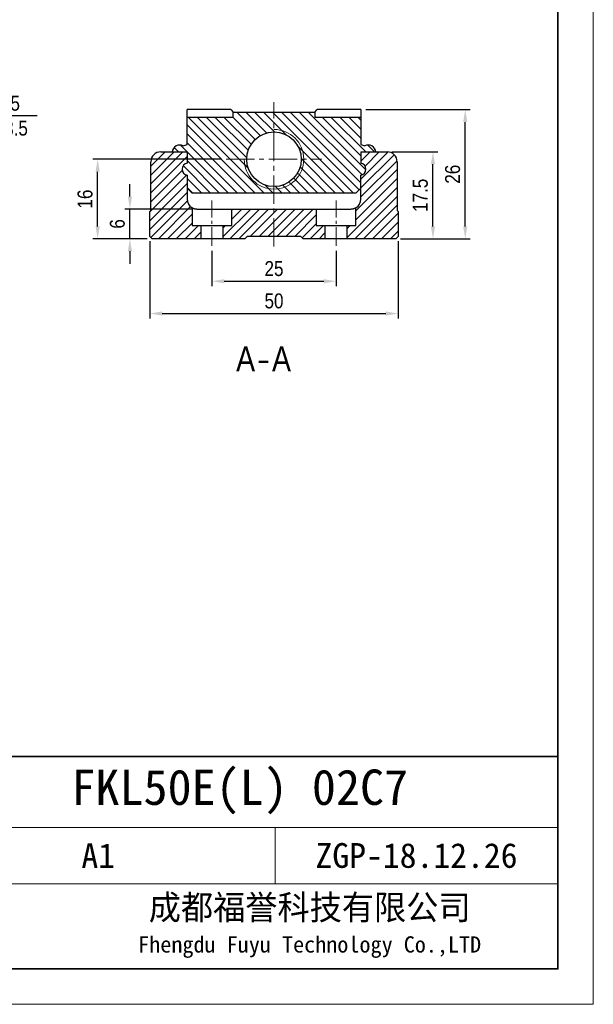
# Model space of a CAD drawing. Header units: millimetres. Extents: x 100 to 1971, y 30 to 690.
# Tile 7 of 20: x 407 to 523, y 391 to 589. Entities that reach past the tile are written whole.
import ezdxf

# ---------------------------------------------------------------- set-up
doc = ezdxf.new("R2010")
doc.units = ezdxf.units.MM
doc.linetypes.add('CENTER2', pattern=[28.575, 19.05, -3.175, 3.175, -3.175])
doc.layers.get('Defpoints').update_dxf_attribs({"lineweight": 13})
for name, color, linetype, lineweight in [('剖面', 252, 'Continuous', 5), ('小粗', 7, 'Continuous', 25), ('标注', 3, 'Continuous', 13), ('点划线', 1, 'CENTER2', 13), ('粗线', 7, 'Continuous', 35), ('细线', 7, 'Continuous', 13)]:
    doc.layers.add(name, color=color, linetype=linetype, lineweight=lineweight)
doc.styles.add('3.5', font='ARIALN.TTF', dxfattribs={"height": 3})
doc.styles.add('7', font='ARIALN.TTF', dxfattribs={"height": 7})
doc.styles.add('图号', font='txt', dxfattribs={"height": 3.5})
doc.dimstyles.new('A4—对齐', dxfattribs={"dimtxt": 3, "dimasz": 2.5, "dimexe": 1, "dimexo": 1, "dimgap": 1, "dimtad": 1, "dimdec": 1, "dimzin": 9, "dimdsep": 46, "dimtxsty": '3.5', "dimcen": 2.5, "dimadec": 0, "dimazin": 0, "dimtm": 1e-09, "dimtfac": 1, "dimtdec": 1, "dimtmove": 0, "dimatfit": 3, "dimfxl": 0, "dimtolj": 1, "dimarcsym": 0})
doc.dimstyles.new('A4—水平', dxfattribs={"dimtxt": 3.5, "dimasz": 2.5, "dimexe": 2, "dimexo": 1, "dimgap": 1, "dimtad": 1, "dimtih": 1, "dimtoh": 1, "dimdec": 1, "dimzin": 12, "dimdsep": 46, "dimtxsty": '3.5', "dimcen": 2.5, "dimadec": 0, "dimazin": 0, "dimtm": 1e-09, "dimtfac": 1, "dimtdec": 1, "dimtmove": 0, "dimatfit": 3, "dimfxl": 0, "dimtolj": 1, "dimarcsym": 0})

# ---------------------------------------------------------------- blocks, each defined once
blk = doc.blocks.new('A4图框')
at = {"layer": '粗线'}
blk.add_line((292, 35), (202, 35), dxfattribs=at)
blk.add_lwpolyline([(5, 205), (292, 205), (292, 5), (5, 5)], close=True, dxfattribs=at)
at = {"layer": '细线'}
for p, q in [((292, 25), (202, 25)), ((252, 17), (252, 25)), ((292, 17), (202, 17))]:
    blk.add_line(p, q, dxfattribs=at)
blk.add_lwpolyline([(0, 210), (297, 210), (297, 0), (0, 0)], close=True, dxfattribs=at)
at = {"layer": '细线', "insert": (256.89, 11), "char_height": 3.5, "width": 70.2104, "attachment_point": 5, "style": '图号'}
blk.add_mtext('成都福誉科技有限公司\\P{\\H0.65714x;Fhengdu Fuyu Technology Co.,LTD}', dxfattribs=at)
blk = doc.blocks.new('*D85')
at = {"layer": 'Defpoints', "color": 0, "transparency": 16777216}
for p in [(429.56, 551.02), (443.06, 551.02), (434.06, 545.02)]:
    blk.add_point(p, dxfattribs=at)
at = {"layer": '标注', "color": 0, "lineweight": -2, "transparency": 16777216}
for p, q in [((429.56, 553.52), (429.56, 556.02)), ((442.06, 551.02), (428.56, 551.02)), ((429.56, 545.02), (429.56, 551.02)), ((433.06, 545.02), (428.56, 545.02)), ((429.56, 542.52), (429.56, 540.02))]:
    blk.add_line(p, q, dxfattribs=at)
at = {"layer": '标注', "color": 0, "transparency": 16777216}
for points in [[(429.14, 553.52), (429.98, 553.52), (429.56, 551.02)], [(429.14, 542.52), (429.98, 542.52), (429.56, 545.02)]]:
    blk.add_solid(points, dxfattribs=at)
at = {"layer": '标注', "color": 0, "transparency": 16777216, "insert": (427.03, 548.02), "char_height": 3, "attachment_point": 5, "rotation": 90, "style": '3.5'}
blk.add_mtext('\\A1;6', dxfattribs=at)
blk = doc.blocks.new('*D118')
at = {"layer": 'Defpoints', "color": 0, "transparency": 16777216}
for p in [(375.85, 549.27), (373.56, 545.39)]:
    blk.add_point(p, dxfattribs=at)
at = {"layer": '标注', "color": 0, "lineweight": -2, "transparency": 16777216}
for p, q in [((387.95, 569.74), (377.12, 551.42)), ((410.89, 569.74), (387.95, 569.74)), ((373.56, 545.39), (375.85, 549.27)), ((372.29, 543.24), (371.02, 541.09))]:
    blk.add_line(p, q, dxfattribs=at)
at = {"layer": '标注', "color": 0, "transparency": 16777216}
for points in [[(376.76, 551.63), (377.48, 551.21), (375.85, 549.27)], [(371.93, 543.45), (372.65, 543.03), (373.56, 545.39)]]:
    blk.add_solid(points, dxfattribs=at)
at = {"layer": '标注', "color": 0, "transparency": 16777216, "insert": (399.92, 569.74), "char_height": 3, "width": 41.7241, "attachment_point": 5, "style": '3.5'}
blk.add_mtext('\\A1;2×n-∅4.5\\P{\\Fgdt|c134;v}%%C7.5{\\Fgdt|c134;x}3.5', dxfattribs=at)
blk = doc.blocks.new('*D119')
at = {"layer": 'Defpoints', "color": 0, "transparency": 16777216}
for p in [(423.06, 561.02), (448.92, 561.02), (434.06, 545.02)]:
    blk.add_point(p, dxfattribs=at)
at = {"layer": '标注', "color": 0, "lineweight": -2, "transparency": 16777216}
for p, q in [((447.92, 561.02), (422.06, 561.02)), ((423.06, 547.52), (423.06, 558.52)), ((433.06, 545.02), (422.06, 545.02))]:
    blk.add_line(p, q, dxfattribs=at)
at = {"layer": '标注', "color": 0, "transparency": 16777216}
for points in [[(422.64, 558.52), (423.48, 558.52), (423.06, 561.02)], [(422.64, 547.52), (423.48, 547.52), (423.06, 545.02)]]:
    blk.add_solid(points, dxfattribs=at)
at = {"layer": '标注', "color": 0, "transparency": 16777216, "insert": (420.53, 553.02), "char_height": 3, "attachment_point": 5, "rotation": 90, "style": '3.5'}
blk.add_mtext('\\A1;16', dxfattribs=at)
blk = doc.blocks.new('*D120')
at = {"layer": 'Defpoints', "color": 0, "transparency": 16777216}
for p in [(481.36, 562.52), (490.56, 562.52), (483.06, 545.02)]:
    blk.add_point(p, dxfattribs=at)
at = {"layer": '标注', "color": 0, "lineweight": -2, "transparency": 16777216}
for p, q in [((482.36, 562.52), (491.56, 562.52)), ((490.56, 547.52), (490.56, 560.02)), ((484.06, 545.02), (491.56, 545.02))]:
    blk.add_line(p, q, dxfattribs=at)
at = {"layer": '标注', "color": 0, "transparency": 16777216}
for points in [[(490.14, 560.02), (490.98, 560.02), (490.56, 562.52)], [(490.14, 547.52), (490.98, 547.52), (490.56, 545.02)]]:
    blk.add_solid(points, dxfattribs=at)
at = {"layer": '标注', "color": 0, "transparency": 16777216, "insert": (488.03, 553.77), "char_height": 3, "attachment_point": 5, "rotation": 90, "style": '3.5'}
blk.add_mtext('\\A1;17.5', dxfattribs=at)
blk = doc.blocks.new('*D121')
at = {"layer": 'Defpoints', "color": 0, "transparency": 16777216}
for p in [(476.06, 571.02), (497.06, 571.02), (483.06, 545.02)]:
    blk.add_point(p, dxfattribs=at)
at = {"layer": '标注', "color": 0, "lineweight": -2, "transparency": 16777216}
for p, q in [((477.06, 571.02), (498.06, 571.02)), ((497.06, 547.52), (497.06, 568.52)), ((484.06, 545.02), (498.06, 545.02))]:
    blk.add_line(p, q, dxfattribs=at)
at = {"layer": '标注', "color": 0, "transparency": 16777216}
for points in [[(496.64, 568.52), (497.48, 568.52), (497.06, 571.02)], [(496.64, 547.52), (497.48, 547.52), (497.06, 545.02)]]:
    blk.add_solid(points, dxfattribs=at)
at = {"layer": '标注', "color": 0, "transparency": 16777216, "insert": (494.53, 558.02), "char_height": 3, "attachment_point": 5, "rotation": 90, "style": '3.5'}
blk.add_mtext('\\A1;26', dxfattribs=at)
blk = doc.blocks.new('*D122')
at = {"layer": 'Defpoints', "color": 0, "transparency": 16777216}
for p in [(446.06, 543.59), (471.06, 543.59), (471.06, 536.49)]:
    blk.add_point(p, dxfattribs=at)
at = {"layer": '标注', "color": 0, "lineweight": -2, "transparency": 16777216}
for p, q in [((446.06, 542.59), (446.06, 535.49)), ((471.06, 542.59), (471.06, 535.49)), ((448.56, 536.49), (468.56, 536.49))]:
    blk.add_line(p, q, dxfattribs=at)
at = {"layer": '标注', "color": 0, "transparency": 16777216}
for points in [[(448.56, 536.91), (448.56, 536.07), (446.06, 536.49)], [(468.56, 536.91), (468.56, 536.07), (471.06, 536.49)]]:
    blk.add_solid(points, dxfattribs=at)
at = {"layer": '标注', "color": 0, "transparency": 16777216, "insert": (458.56, 539.02), "char_height": 3, "attachment_point": 5, "style": '3.5'}
blk.add_mtext('\\A1;25', dxfattribs=at)
blk = doc.blocks.new('*D123')
at = {"layer": 'Defpoints', "color": 0, "transparency": 16777216}
for p in [(433.56, 545.52), (483.56, 545.52), (483.56, 529.99)]:
    blk.add_point(p, dxfattribs=at)
at = {"layer": '标注', "color": 0, "lineweight": -2, "transparency": 16777216}
for p, q in [((433.56, 544.52), (433.56, 528.99)), ((483.56, 544.52), (483.56, 528.99)), ((436.06, 529.99), (481.06, 529.99))]:
    blk.add_line(p, q, dxfattribs=at)
at = {"layer": '标注', "color": 0, "transparency": 16777216}
for points in [[(436.06, 530.41), (436.06, 529.57), (433.56, 529.99)], [(481.06, 530.41), (481.06, 529.57), (483.56, 529.99)]]:
    blk.add_solid(points, dxfattribs=at)
at = {"layer": '标注', "color": 0, "transparency": 16777216, "insert": (458.56, 532.52), "char_height": 3, "attachment_point": 5, "style": '3.5'}
blk.add_mtext('\\A1;50', dxfattribs=at)

msp = doc.modelspace()

# ---------------------------------------------------------------- hatches: boundary and pattern name
at = {"layer": '剖面'}
h = msp.add_hatch(dxfattribs=at)
h.set_pattern_fill('ANSI31', color=256, scale=0.4, angle=90)
h.set_pattern_definition([(135, (-26.9666, 340.9033), (-0.8980256, -0.8980256), [])])
h.paths.add_polyline_path([(464.56, 561.02), (464.06, 561.02, -0.414214), (458.56, 555.52), (458.56, 555.02, 0.414214)], flags=17)
h.paths.add_polyline_path([(458.56, 567.02), (458.56, 566.52, -0.414214), (464.06, 561.02), (464.56, 561.02, 0.414214)], flags=17)
h.paths.add_polyline_path([(458.56, 555.52, -0.414214), (453.06, 561.02), (452.56, 561.02, 0.414214), (458.56, 555.02)], flags=17)
h.paths.add_polyline_path([(476.06, 563.99), (476.06, 569.52), (466.76, 569.52), (466.76, 570.52), (458.56, 570.52), (458.56, 567.02, -1), (458.56, 555.02), (458.56, 554.22), (475.06, 554.22), (476.01, 555.18, 0.055054), (476.06, 555.61), (476.06, 557.8, 0.816497), (476.06, 560.25), (476.06, 562.52), (479.05, 562.52, 0.536112), (476.85, 563.71)])
h.paths.add_polyline_path([(458.56, 566.52), (458.56, 570.52), (450.36, 570.52), (450.36, 569.52), (441.06, 569.52), (441.06, 563.99), (440.27, 563.71, 0.536112), (438.07, 562.52), (441.06, 562.52), (441.06, 560.25, 0.816497), (441.06, 557.8), (441.06, 555.61, 0.055054), (441.11, 555.18), (442.06, 554.22), (458.56, 554.22), (458.56, 555.02, -0.414214), (452.56, 561.02), (453.06, 561.02, -0.414214)])
h = msp.add_hatch(dxfattribs=at)
h.set_pattern_fill('ANSI31', color=256, scale=0.4)
h.set_pattern_definition([(45, (479.0074, 551.0103), (-0.898026, 0.898026), [])])
h.paths.add_polyline_path([(483.36, 560.52, 0.414214), (481.36, 562.52), (476.06, 562.52), (476.06, 560.25, -0.816497), (476.06, 557.8), (476.06, 553.02, -0.267949), (475.06, 551.29), (475.06, 547.72), (473.31, 547.72), (473.31, 545.02), (483.06, 545.02), (483.56, 545.52), (483.56, 550.52), (483.36, 550.72)])
h.paths.add_polyline_path([(467.06, 551.02), (458.56, 551.02), (458.56, 545.52), (463.96, 545.52), (464.46, 545.02), (468.81, 545.02), (468.81, 547.72), (467.06, 547.72)])
h.paths.add_polyline_path([(458.56, 551.02), (450.06, 551.02), (450.06, 547.72), (448.31, 547.72), (448.31, 545.02), (452.66, 545.02), (453.16, 545.52), (458.56, 545.52)])
h.paths.add_polyline_path([(443.81, 547.72), (442.06, 547.72), (442.06, 551.29, -0.267949), (441.06, 553.02), (441.06, 557.8, -0.816497), (441.06, 560.25), (441.06, 562.52), (435.76, 562.52, 0.414214), (433.76, 560.52), (433.76, 550.72), (433.56, 550.52), (433.56, 545.52), (434.06, 545.02), (443.81, 545.02)])

# ---------------------------------------------------------------- linework, layer by layer
at = {"layer": '小粗'}
for p, q in [((449.86, 571.02), (441.06, 571.02)), ((441.06, 563.99), (441.06, 571.02)), ((449.86, 571.02), (450.36, 570.52)), ((450.36, 569.52), (450.36, 570.52)), ((450.36, 570.52), (466.76, 570.52)), ((466.76, 570.52), (467.26, 571.02)), ((466.76, 570.52), (466.76, 569.52)), ((476.06, 571.02), (467.26, 571.02)), ((476.06, 571.02), (476.06, 563.99)), ((441.06, 569.52), (450.36, 569.52)), ((466.76, 569.52), (476.06, 569.52)), ((435.76, 562.52), (441.06, 562.52)), ((440.27, 563.71), (441.06, 563.99)), ((441.06, 562.52), (441.06, 560.25)), ((476.06, 563.99), (476.85, 563.71)), ((476.06, 562.52), (481.36, 562.52)), ((476.06, 562.52), (476.06, 560.25)), ((433.76, 550.72), (433.76, 560.52)), ((483.36, 560.52), (483.36, 550.72)), ((441.06, 557.8), (441.06, 553.02)), ((476.06, 553.02), (476.06, 557.8)), ((442.06, 554.22), (441.11, 555.18)), ((476.01, 555.18), (475.06, 554.22)), ((475.06, 554.22), (442.06, 554.22)), ((433.56, 550.52), (433.76, 550.72)), ((442.06, 551.29), (442.06, 547.72)), ((443.06, 551.02), (474.06, 551.02)), ((450.06, 547.72), (450.06, 551.02)), ((467.06, 551.02), (467.06, 547.72)), ((475.06, 547.72), (475.06, 551.29)), ((483.36, 550.72), (483.56, 550.52)), ((433.56, 545.52), (433.56, 550.52)), ((483.56, 550.52), (483.56, 545.52)), ((442.06, 547.72), (450.06, 547.72)), ((443.81, 547.72), (443.81, 545.02)), ((448.31, 545.02), (448.31, 547.72)), ((467.06, 547.72), (475.06, 547.72)), ((468.81, 547.72), (468.81, 545.02)), ((473.31, 545.02), (473.31, 547.72)), ((434.06, 545.02), (433.56, 545.52)), ((452.66, 545.02), (434.06, 545.02)), ((452.66, 545.02), (453.16, 545.52)), ((463.96, 545.52), (453.16, 545.52)), ((464.46, 545.02), (463.96, 545.52)), ((483.06, 545.02), (464.46, 545.02)), ((483.06, 545.02), (483.56, 545.52))]:
    msp.add_line(p, q, dxfattribs=at)
msp.add_circle((458.56, 561.02), 5.5, dxfattribs=at)
for centre, radius, start, end in [((435.76, 560.52), 2, 90, 180), ((439.56, 562.38), 1.5, 61.8103, 174.5955), ((477.56, 562.38), 1.5, 5.4045, 118.1897), ((481.36, 560.52), 2, 0, 90), ((441.31, 559.02), 1.25, 101.537, 258.463), ((475.81, 559.02), 1.25, 281.537, 78.463), ((443.06, 555.61), 2, 180, 192.6047), ((474.06, 555.61), 2, 347.3953, 0), ((443.06, 553.02), 2, 180, 240), ((474.06, 553.02), 2, 300, 0)]:
    msp.add_arc(centre, radius, start, end, dxfattribs=at)
for points, knots in [([(442.06, 551.29), (442.06, 551.29), (442.06, 551.29), (442.08, 551.28), (442.09, 551.28), (442.1, 551.27), (442.1, 551.27), (442.11, 551.26), (442.12, 551.26), (442.15, 551.25), (442.17, 551.23), (442.24, 551.2), (442.27, 551.18), (442.36, 551.15), (442.41, 551.13), (442.47, 551.11), (442.49, 551.11), (442.51, 551.1), (442.56, 551.09), (442.6, 551.08), (442.69, 551.06), (442.76, 551.05), (442.9, 551.03), (442.98, 551.02), (443.06, 551.02)], [0, 0, 0, 0, 0.12445, 0.12445, 0.186989, 0.186989, 0.218259, 0.218259, 0.249529, 0.249529, 0.374607, 0.374607, 0.499686, 0.499686, 0.624764, 0.624764, 0.656034, 0.656034, 0.687304, 0.749843, 0.749843, 0.874921, 0.874921, 1, 1, 1, 1]), ([(474.06, 551.02), (474.14, 551.02), (474.22, 551.03), (474.36, 551.05), (474.42, 551.06), (474.52, 551.08), (474.55, 551.09), (474.6, 551.1), (474.63, 551.11), (474.71, 551.13), (474.76, 551.15), (474.84, 551.18), (474.88, 551.2), (474.94, 551.23), (474.97, 551.25), (475, 551.26), (475, 551.26), (475.01, 551.27), (475.03, 551.27), (475.04, 551.28), (475.05, 551.29), (475.06, 551.29), (475.06, 551.29)], [0, 0, 0, 0, 0.125073, 0.125073, 0.250146, 0.250146, 0.312683, 0.312683, 0.375219, 0.375219, 0.500292, 0.500292, 0.625365, 0.625365, 0.750438, 0.750438, 0.781706, 0.781706, 0.812975, 0.875511, 0.875511, 1, 1, 1, 1])]:
    msp.add_open_spline(points, degree=3, knots=knots, dxfattribs=at)
at = {"layer": '标注'}
msp.add_arc((458.56, 561.02), 6, 180, 90, dxfattribs=at)
at = {"layer": '点划线', "ltscale": 0.3}
for p, q in [((458.56, 543.49), (458.56, 572.49)), ((448.92, 561.02), (468.2, 561.02))]:
    msp.add_line(p, q, dxfattribs=at)
at = {"layer": '点划线', "ltscale": 0.2}
for p, q in [((446.06, 543.59), (446.06, 552.75)), ((471.06, 543.59), (471.06, 552.75))]:
    msp.add_line(p, q, dxfattribs=at)

# ---------------------------------------------------------------- block references
at = {"layer": '标注', "xscale": 1.423719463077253, "yscale": 1.423719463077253, "zscale": 1.423719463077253}
msp.add_blockref('A4图框', (100, 391.05), dxfattribs=at)

# ---------------------------------------------------------------- texts
at = {"layer": '标注', "insert": (450.94, 523.37), "char_height": 5, "attachment_point": 1, "style": '7'}
msp.add_mtext_dynamic_manual_height_columns('A{\\fSimSun|b0|i0|c134|p34;-}A', width=32.1388, gutter_width=35, heights=[0], dxfattribs=at)
at = {"layer": '标注', "attachment_point": 5, "style": '图号'}
for s, insert, char_height, width in [('FKL50E(L) 02C7', (451.66, 433.77), 7.1186, 128.1348), ('A1', (423.18, 420.95), 4.983, 71.186), ('ZGP-18.12.26', (487.25, 420.95), 4.983, 56.9488)]:
    msp.add_mtext(s, dxfattribs=dict(at, insert=insert, char_height=char_height, width=width))

# ---------------------------------------------------------------- dimensions: what is measured, and where the dimension line sits
at = {"layer": '标注'}
dim = msp.add_diameter_dim_2p(p1=(373.56, 545.39), p2=(375.85, 549.27), text='2×n-<>\\X{\\Fgdt|c134;v}%%C7.5{\\Fgdt|c134;x}3.5', dimstyle='A4—水平', dxfattribs=at)
dim.commit()
dim.dimension.update_dxf_attribs({"geometry": '*D118', "text_midpoint": (399.92, 569.74), "dimtype": 163})
for base, p1, p2, picture, middle in [((497.06, 571.02), (483.06, 545.02), (476.06, 571.02), '*D121', (494.53, 558.02)), ((490.56, 562.52), (483.06, 545.02), (481.36, 562.52), '*D120', (488.03, 553.77)), ((423.06, 561.02), (434.06, 545.02), (448.92, 561.02), '*D119', (420.53, 553.02))]:
    dim = msp.add_linear_dim(base=base, p1=p1, p2=p2, angle=90, dimstyle='A4—对齐', dxfattribs=at)
    dim.commit()
    dim.dimension.update_dxf_attribs({"geometry": picture, "text_midpoint": middle})
dim = msp.add_linear_dim(base=(429.56, 551.02), p1=(434.06, 545.02), p2=(443.06, 551.02), angle=90, dimstyle='A4—对齐', dxfattribs=at)
dim.commit()
dim.dimension.update_dxf_attribs({"geometry": '*D85', "text_midpoint": (429.56, 548.02), "dimtype": 160})
dim = msp.add_linear_dim(base=(483.56, 529.99), p1=(433.56, 545.52), p2=(483.56, 545.52), dimstyle='A4—对齐', dxfattribs=at)
dim.commit()
dim.dimension.update_dxf_attribs({"geometry": '*D123', "text_midpoint": (458.56, 532.52)})
dim = msp.add_linear_dim(base=(471.06, 536.49), p1=(446.06, 543.59), p2=(471.06, 543.59), dimstyle='A4—对齐', dxfattribs=at)
dim.commit()
dim.dimension.update_dxf_attribs({"geometry": '*D122', "text_midpoint": (458.56, 536.49), "dimtype": 160})

doc.saveas('drawing.dxf')
